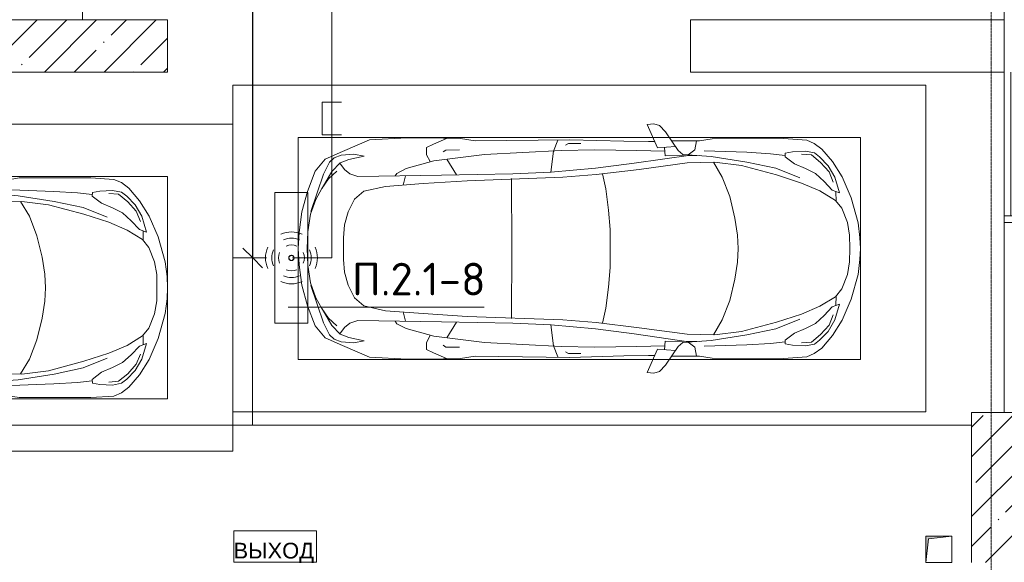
# Model space of a CAD drawing. Header units: millimetres. Extents: x -32229 to 170644, y -13689 to 125138.
# Tile 13 of 256: x -2296 to 5236, y 42500 to 46650. Entities that reach past the tile are written whole.
import ezdxf

# ---------------------------------------------------------------- set-up
doc = ezdxf.new("R2010")
doc.units = ezdxf.units.MM
doc.linetypes.add('ADSK_Линия сетки', pattern=[25, 20, -2.5, 0, -2.5])
for name, color, linetype, lineweight in [('A-ANNO-DIMS', 7, 'Continuous', 9), ('A-ANNO-DIMS-200', 7, 'Continuous', 9), ('A-ANNO-NOTE', 7, 'Continuous', 18), ('A-DETL-GENF', 7, 'Continuous', 18), ('A-DETL-THIN', 7, 'Continuous', 9), ('A-FLOR', 7, 'Continuous', 18), ('A-GENM', 7, 'Continuous', 18), ('A-WALL', 7, 'Continuous', 18), ('A-WALL-PATT', 7, 'Continuous', 40), ('C-PRKG', 7, 'Continuous', 18), ('G-ANNO-TEXT', 7, 'Continuous', 9), ('M-EQPM', 7, 'Continuous', 18), ('S-COLS', 7, 'Continuous', 18), ('S-GRID', 7, 'Continuous', 9)]:
    doc.layers.add(name, color=color, linetype=linetype, lineweight=lineweight)
doc.layers.add('A-DETL', color=7, linetype='Continuous', lineweight=9, true_color=0x00a600)
doc.styles.add('Arial_1', font='arial.ttf', dxfattribs={"height": 120})
doc.styles.add('GOST Common_6', font='GOST_Common.ttf', dxfattribs={"width": 0.9, "height": 250})
doc.styles.add('ISOCPEUR', font='isocpeur.ttf', dxfattribs={"height": 250})
doc.dimstyles.new('ГОСТ_2_5_мм2', dxfattribs={"dimscale": 304.8, "dimtxt": 251.428749, "dimasz": 0.492126, "dimexe": 0.492126, "dimexo": 0.656168, "dimgap": 0.098425, "dimtad": 1, "dimdec": 0, "dimdsep": 46, "dimtxsty": 'GOST Common_6', "dimblk1": 'OBLIQUE', "dimblk2": 'OBLIQUE', "dimsah": 1, "dimcen": 0.09, "dimazin": 2, "dimtfac": 1, "dimtdec": 4, "dimtix": 1, "dimtmove": 0, "dimatfit": 3, "dimfxl": 1, "dimtvp": 1, "dimtolj": 1, "dimtzin": 0, "dimarcsym": 2})
pattern_1 = [(45, (0, 0), (-228.0985, 228.0985), []), (45, (228.1, 0), (-228.0985, 228.0985), [403.225, -80.645, 6.706, -73.939])]

# ---------------------------------------------------------------- blocks, each defined once
blk = doc.blocks.new('АР_Машиноместо - 5300x2500_С-V11--01 ЭО')
at = {"layer": 'A-DETL-GENF', "color": 253, "lineweight": 13, "true_color": 0xaaaaaa}
for p, q in [((970.2, 4771.8), (812.7, 4729.4)), ((1126.4, 4794.1), (970.2, 4771.8)), ((1250, 4800), (1126.4, 4794.1)), ((1250, 4800), (1373.6, 4794.1)), ((1373.6, 4794.1), (1529.8, 4771.8)), ((1529.8, 4771.8), (1687.3, 4729.4)), ((659.1, 4669.9), (565.9, 4595.1)), ((812.7, 4729.4), (659.1, 4669.9)), ((680.7, 4606.5), (967, 4703.6)), ((988.2, 4706.7), (873.9, 4665.1)), ((1122.2, 4726.4), (988.2, 4706.7)), ((1250, 4731.7), (1122.2, 4726.4)), ((1250, 4731.7), (1377.8, 4726.4)), ((1377.8, 4726.4), (1511.8, 4706.7)), ((1511.8, 4706.7), (1626.1, 4665.1)), ((1819.3, 4606.5), (1533, 4703.6)), ((1687.3, 4729.4), (1840.9, 4669.9)), ((1840.9, 4669.9), (1934.1, 4595.1)), ((565.9, 4595.1), (507.1, 4462.6)), ((590.7, 4560.1), (680.7, 4606.5)), ((788.5, 4617.7), (661.8, 4543.1)), ((791.3, 4619.7), (717.1, 4568.9)), ((873.9, 4665.1), (791.3, 4619.7)), ((1626.1, 4665.1), (1708.7, 4619.7)), ((1708.7, 4619.7), (1782.9, 4568.9)), ((1711.5, 4617.7), (1838.2, 4543.1)), ((1909.3, 4560.1), (1819.3, 4606.5)), ((1934.1, 4595.1), (1992.9, 4462.6)), ((536.4, 4471.4), (557.5, 4525.7)), ((557.5, 4525.7), (590.7, 4560.1)), ((661.8, 4543.1), (594.6, 4479.3)), ((717.1, 4568.9), (659.6, 4505.3)), ((1782.9, 4568.9), (1840.4, 4505.3)), ((1838.2, 4543.1), (1905.4, 4479.3)), ((1942.5, 4525.7), (1909.3, 4560.1)), ((1963.6, 4471.4), (1942.5, 4525.7)), ((507.1, 4462.6), (419.6, 4254.2)), ((528.4, 4374.7), (536.4, 4471.4)), ((594.6, 4479.3), (569.5, 4413.1)), ((645, 4445.5), (597.3, 4481.4)), ((679.6, 4406.3), (645, 4445.5)), ((970.5, 4419.3), (1069.6, 4447.3)), ((1069.6, 4447.3), (1167.1, 4453.2)), ((1167.1, 4453.2), (1250, 4453.9)), ((1332.9, 4453.2), (1250, 4453.9)), ((1430.4, 4447.3), (1332.9, 4453.2)), ((1529.5, 4419.3), (1430.4, 4447.3)), ((1820.4, 4406.3), (1855, 4445.5)), ((1855, 4445.5), (1902.7, 4481.4)), ((1905.4, 4479.3), (1930.5, 4413.1)), ((1971.6, 4374.7), (1963.6, 4471.4)), ((1992.9, 4462.6), (2080.4, 4254.2)), ((543.7, 4295.1), (528.4, 4374.7)), ((569.5, 4413.1), (543.7, 4295.1)), ((699.7, 4345.5), (679.6, 4406.3)), ((812.5, 4298.9), (872.7, 4370.2)), ((872.7, 4370.2), (970.5, 4419.3)), ((1627.3, 4370.2), (1529.5, 4419.3)), ((1687.5, 4298.9), (1627.3, 4370.2)), ((1800.3, 4345.5), (1820.4, 4406.3)), ((1930.5, 4413.1), (1956.3, 4295.1)), ((1956.3, 4295.1), (1971.6, 4374.7)), ((689.3, 3705.5), (699.7, 4345.5)), ((774.4, 4132.9), (812.5, 4298.9)), ((1725.6, 4132.9), (1687.5, 4298.9)), ((1810.7, 3705.5), (1800.3, 4345.5)), ((419.6, 4254.2), (403.4, 3968)), ((2080.4, 4254.2), (2096.6, 3968)), ((752.2, 3845.6), (774.4, 4132.9)), ((1747.8, 3845.6), (1725.6, 4132.9)), ((638.7, 3975.4), (675.2, 4045.5)), ((675.2, 4045.5), (694.6, 4057.6)), ((1824.8, 4045.5), (1805.4, 4057.6)), ((1861.3, 3975.4), (1824.8, 4045.5)), ((403.4, 3968), (405.6, 3688.5)), ((578.7, 3762.9), (638.7, 3975.4)), ((1921.3, 3762.9), (1861.3, 3975.4)), ((2096.6, 3968), (2094.4, 3688.5)), ((731.2, 3507.6), (752.2, 3845.6)), ((1768.8, 3507.6), (1747.8, 3845.6)), ((408.2, 3667), (453.1, 3766.3)), ((453.1, 3766.3), (478.4, 3819.3)), ((478.4, 3819.3), (532.5, 3818.1)), ((532.5, 3818.1), (585.5, 3790.5)), ((1967.5, 3818.1), (1914.5, 3790.5)), ((2021.6, 3819.3), (1967.5, 3818.1)), ((2046.9, 3766.3), (2021.6, 3819.3)), ((2091.8, 3667), (2046.9, 3766.3)), ((496.8, 3671.6), (510.1, 3691.5)), ((530.9, 3374.8), (578.7, 3762.9)), ((678.7, 3159.5), (689.3, 3705.5)), ((1821.3, 3159.5), (1810.7, 3705.5)), ((1969.1, 3374.8), (1921.3, 3762.9)), ((2003.2, 3671.6), (1989.9, 3691.5)), ((405.6, 3688.5), (409.5, 3560)), ((495.5, 3566.1), (496.8, 3671.6)), ((687.1, 3588.8), (566.5, 3663.9)), ((1812.9, 3588.8), (1933.5, 3663.9)), ((2004.5, 3566.1), (2003.2, 3671.6)), ((2094.4, 3688.5), (2090.5, 3560)), ((409.5, 3560), (426.5, 3446.8)), ((2090.5, 3560), (2073.5, 3446.8)), ((704.9, 2775.5), (731.2, 3507.6)), ((1795.1, 2775.5), (1768.8, 3507.6)), ((426.5, 3446.8), (417.5, 2723)), ((2073.5, 3446.8), (2082.5, 2723)), ((501.4, 2789.7), (530.9, 3374.8)), ((1998.6, 2789.7), (1969.1, 3374.8)), ((665.6, 2864.6), (678.7, 3159.5)), ((1834.4, 2864.6), (1821.3, 3159.5)), ((665.8, 2867.4), (505.1, 2846.9)), ((636.6, 2526.5), (665.8, 2867.4)), ((1834.2, 2867.4), (1994.9, 2846.9)), ((1863.4, 2526.5), (1834.2, 2867.4)), ((505.1, 2846.9), (420.9, 2813.3)), ((495.7, 2532.3), (501.4, 2789.7)), ((1994.9, 2846.9), (2079.1, 2813.3)), ((2004.3, 2532.3), (1998.6, 2789.7)), ((417.5, 2723), (428.2, 2308.5)), ((447.8, 2733.7), (459.7, 2756.2)), ((447.8, 2638.7), (447.8, 2733.7)), ((684.2, 2522.3), (704.9, 2775.5)), ((1815.8, 2522.3), (1795.1, 2775.5)), ((2052.2, 2733.7), (2040.3, 2756.2)), ((2052.2, 2638.7), (2052.2, 2733.7)), ((2082.5, 2723), (2071.8, 2308.5)), ((500, 2210.1), (495.7, 2532.3)), ((636.6, 2526.5), (597, 2231)), ((644.6, 2191.8), (684.2, 2522.3)), ((1855.4, 2191.8), (1815.8, 2522.3)), ((1863.4, 2526.5), (1903, 2231)), ((2000, 2210.1), (2004.3, 2532.3)), ((428.2, 2308.5), (432.3, 2119.9)), ((2071.8, 2308.5), (2067.7, 2119.9)), ((505.9, 1996), (500, 2210.1)), ((597, 2231), (535, 1798.3)), ((595.8, 1824.8), (644.6, 2191.8)), ((1904.2, 1824.8), (1855.4, 2191.8)), ((1903, 2231), (1965, 1798.3)), ((1994.1, 1996), (2000, 2210.1)), ((296.8, 2079.9), (301.4, 2130.5)), ((301.4, 2130.5), (479.9, 2052.9)), ((432.3, 2119.9), (430.7, 2073.9)), ((2198.6, 2130.5), (2020.1, 2052.9)), ((2067.7, 2119.9), (2069.3, 2073.9)), ((2203.2, 2079.9), (2198.6, 2130.5)), ((309.5, 2036.1), (296.8, 2079.9)), ((357.8, 1990.1), (309.5, 2036.1)), ((479.9, 2052.9), (471, 1914.3)), ((2020.1, 2052.9), (2029, 1914.3)), ((2142.2, 1990.1), (2190.5, 2036.1)), ((2190.5, 2036.1), (2203.2, 2079.9)), ((500.6, 1894.5), (357.8, 1990.1)), ((540.9, 1993.7), (476.3, 1997.9)), ((540.9, 1993.7), (539.8, 1733.1)), ((1959.1, 1993.7), (2023.7, 1997.9)), ((1959.1, 1993.7), (1960.2, 1733.1)), ((1999.4, 1894.5), (2142.2, 1990.1)), ((426.5, 1730.9), (427.5, 1943)), ((530.6, 1857.6), (500.6, 1894.5)), ((1969.4, 1857.6), (1999.4, 1894.5)), ((2073.5, 1730.9), (2072.5, 1943)), ((533.6, 1816.8), (495, 1765.3)), ((546.5, 1642.6), (530.6, 1857.6)), ((589.4, 1615.5), (595.8, 1824.8)), ((1910.6, 1615.5), (1904.2, 1824.8)), ((1953.5, 1642.6), (1969.4, 1857.6)), ((1966.4, 1816.8), (2005, 1765.3)), ((495, 1765.3), (426.6, 1753.4)), ((2005, 1765.3), (2073.4, 1753.4)), ((410.6, 1634.2), (426.5, 1730.9)), ((2089.4, 1634.2), (2073.5, 1730.9)), ((409.5, 1087), (410.6, 1634.2)), ((615.4, 1410.3), (589.4, 1615.5)), ((590.4, 1624.3), (703.6, 1557.1)), ((1909.6, 1624.3), (1796.4, 1557.1)), ((1884.6, 1410.3), (1910.6, 1615.5)), ((2090.5, 1087), (2089.4, 1634.2)), ((703.6, 1557.1), (852.8, 1499)), ((1796.4, 1557.1), (1647.2, 1499)), ((852.8, 1499), (1016.6, 1459.9)), ((1016.6, 1459.9), (1146.9, 1439.4)), ((1146.9, 1439.4), (1250, 1434.1)), ((1353.1, 1439.4), (1250, 1434.1)), ((1483.4, 1459.9), (1353.1, 1439.4)), ((1647.2, 1499), (1483.4, 1459.9)), ((687.4, 1141), (615.4, 1410.3)), ((1812.6, 1141), (1884.6, 1410.3)), ((749.2, 950.3), (687.4, 1141)), ((1750.8, 950.3), (1812.6, 1141)), ((420.9, 910.7), (409.5, 1087)), ((510.2, 1018.7), (521.5, 1074.5)), ((521.5, 1074.5), (548.5, 1076.2)), ((548.5, 1076.2), (603.4, 1004.8)), ((1951.5, 1076.2), (1896.6, 1004.8)), ((1978.5, 1074.5), (1951.5, 1076.2)), ((1989.8, 1018.7), (1978.5, 1074.5)), ((2079.1, 910.7), (2090.5, 1087)), ((505.7, 920), (510.2, 1018.7)), ((603.4, 1004.8), (639.1, 920)), ((1896.6, 1004.8), (1860.9, 920)), ((1994.3, 920), (1989.8, 1018.7)), ((445.9, 853.1), (420.9, 910.7)), ((519.1, 851.5), (505.7, 920)), ((639.1, 920), (677.4, 843.7)), ((809.1, 809.4), (749.2, 950.3)), ((1690.9, 809.4), (1750.8, 950.3)), ((1860.9, 920), (1822.6, 843.7)), ((1980.9, 851.5), (1994.3, 920)), ((2054.1, 853.1), (2079.1, 910.7)), ((489, 795.6), (445.9, 853.1)), ((550, 812.3), (519.1, 851.5)), ((677.4, 843.7), (737.5, 778.3)), ((1822.6, 843.7), (1762.5, 778.3)), ((1950, 812.3), (1980.9, 851.5)), ((2011, 795.6), (2054.1, 853.1)), ((584.4, 714.6), (489, 795.6)), ((616.5, 746.4), (550, 812.3)), ((737.5, 778.3), (804.5, 715.7)), ((881.5, 691.6), (809.1, 809.4)), ((1618.5, 691.6), (1690.9, 809.4)), ((1762.5, 778.3), (1695.5, 715.7)), ((1883.5, 746.4), (1950, 812.3)), ((1915.6, 714.6), (2011, 795.6)), ((701.8, 640.4), (584.4, 714.6)), ((703.5, 696.4), (616.5, 746.4)), ((824.6, 660.9), (703.5, 696.4)), ((804.5, 715.7), (824.6, 660.9)), ((888.4, 685.9), (815.2, 686.6)), ((941.4, 642.2), (881.5, 691.6)), ((1558.6, 642.2), (1618.5, 691.6)), ((1611.6, 685.9), (1684.8, 686.6)), ((1695.5, 715.7), (1675.4, 660.9)), ((1675.4, 660.9), (1796.5, 696.4)), ((1796.5, 696.4), (1883.5, 746.4)), ((1798.2, 640.4), (1915.6, 714.6)), ((861.8, 571.6), (701.8, 640.4)), ((1050.7, 599.4), (941.4, 642.2)), ((1449.3, 599.4), (1558.6, 642.2)), ((1638.2, 571.6), (1798.2, 640.4)), ((1052.6, 517.5), (861.8, 571.6)), ((1148.8, 583), (1050.7, 599.4)), ((1250, 581.6), (1148.8, 583)), ((1250, 581.6), (1351.2, 583)), ((1351.2, 583), (1449.3, 599.4)), ((1447.4, 517.5), (1638.2, 571.6)), ((1165.1, 503.1), (1052.6, 517.5)), ((1250, 500), (1165.1, 503.1)), ((1250, 500), (1334.9, 503.1)), ((1334.9, 503.1), (1447.4, 517.5))]:
    blk.add_line(p, q, dxfattribs=at)
at = {"layer": 'A-DETL-GENF', "color": 254, "lineweight": 13, "true_color": 0xd4d4d4}
for p, q in [((694.6, 3980.4), (765.1, 3996.8)), ((1805.4, 3980.4), (1734.9, 3996.8)), ((715.1, 3168.3), (1250, 3167.3)), ((1784.9, 3168.3), (1250, 3167.3)), ((677.9, 2473), (794.6, 2446)), ((794.6, 2446), (955.7, 2426.8)), ((955.7, 2426.8), (1105.5, 2413.7)), ((1105.5, 2413.7), (1250, 2412.9)), ((1394.5, 2413.7), (1250, 2412.9)), ((1544.3, 2426.8), (1394.5, 2413.7)), ((1705.4, 2446), (1544.3, 2426.8)), ((1822.1, 2473), (1705.4, 2446)), ((513.9, 1368.9), (502.3, 1696.3)), ((1986.1, 1368.9), (1997.7, 1696.3)), ((590.3, 1367.8), (546.5, 1642.6)), ((1909.7, 1367.8), (1953.5, 1642.6)), ((524.9, 1188.6), (513.9, 1368.9)), ((636.7, 1146), (590.3, 1367.8)), ((1863.3, 1146), (1909.7, 1367.8)), ((1975.1, 1188.6), (1986.1, 1368.9)), ((537.4, 1076.1), (524.9, 1188.6)), ((710.2, 962.8), (636.7, 1146)), ((1789.8, 962.8), (1863.3, 1146)), ((1962.6, 1076.1), (1975.1, 1188.6)), ((534.5, 874.4), (528.1, 949.5)), ((1965.5, 874.4), (1971.9, 949.5)), ((591.7, 805), (534.5, 874.4)), ((1908.3, 805), (1965.5, 874.4)), ((664.7, 739.9), (591.7, 805)), ((1835.3, 739.9), (1908.3, 805)), ((742.6, 707.8), (664.7, 739.9)), ((1757.4, 707.8), (1835.3, 739.9))]:
    blk.add_line(p, q, dxfattribs=at)
at = {"layer": 'C-PRKG', "color": 253, "lineweight": 13, "true_color": 0xaaaaaa}
for p, q in [((2500, 5300), (0, 5300)), ((0, 0), (0, 5300)), ((2500, 0), (2500, 5300)), ((400, 4800), (2100, 4800)), ((400, 500), (400, 4800)), ((2100, 500), (2100, 4800)), ((400, 500), (2100, 500)), ((2500, 0), (0, 0))]:
    blk.add_line(p, q, dxfattribs=at)
blk = doc.blocks.new('АР_Машиноместо - 5300x2500_С-V57--01 ЭО')
at = {"layer": 'A-DETL-GENF', "color": 253, "lineweight": 13, "true_color": 0xaaaaaa}
for p, q in [((1126.4, 4794.1), (1090, 4788.9)), ((1250, 4800), (1126.4, 4794.1)), ((1250, 4800), (1373.6, 4794.1)), ((1373.6, 4794.1), (1529.8, 4771.8)), ((1529.8, 4771.8), (1687.3, 4729.4)), ((659.1, 4669.9), (565.9, 4595.1)), ((790, 4720.6), (659.1, 4669.9)), ((680.7, 4606.5), (956.3, 4700)), ((969.7, 4700), (873.9, 4665.1)), ((1122.2, 4726.4), (1090, 4721.7)), ((1250, 4731.7), (1122.2, 4726.4)), ((1250, 4731.7), (1377.8, 4726.4)), ((1377.8, 4726.4), (1511.8, 4706.7)), ((1511.8, 4706.7), (1626.1, 4665.1)), ((1819.3, 4606.5), (1533, 4703.6)), ((1687.3, 4729.4), (1840.9, 4669.9)), ((1840.9, 4669.9), (1934.1, 4595.1)), ((565.9, 4595.1), (507.1, 4462.6)), ((590.7, 4560.1), (680.7, 4606.5)), ((788.5, 4617.7), (661.8, 4543.1)), ((791.3, 4619.7), (717.1, 4568.9)), ((873.9, 4665.1), (791.3, 4619.7)), ((1626.1, 4665.1), (1708.7, 4619.7)), ((1708.7, 4619.7), (1782.9, 4568.9)), ((1711.5, 4617.7), (1838.2, 4543.1)), ((1909.3, 4560.1), (1819.3, 4606.5)), ((1934.1, 4595.1), (1992.9, 4462.6)), ((536.4, 4471.4), (557.5, 4525.7)), ((557.5, 4525.7), (590.7, 4560.1)), ((661.8, 4543.1), (594.6, 4479.3)), ((717.1, 4568.9), (659.6, 4505.3)), ((1782.9, 4568.9), (1840.4, 4505.3)), ((1838.2, 4543.1), (1905.4, 4479.3)), ((1942.5, 4525.7), (1909.3, 4560.1)), ((1963.6, 4471.4), (1942.5, 4525.7)), ((507.1, 4462.6), (419.6, 4254.2)), ((528.4, 4374.7), (536.4, 4471.4)), ((594.6, 4479.3), (569.5, 4413.1)), ((645, 4445.5), (597.3, 4481.4)), ((679.6, 4406.3), (645, 4445.5)), ((970.5, 4419.3), (1069.6, 4447.3)), ((1069.6, 4447.3), (1167.1, 4453.2)), ((1167.1, 4453.2), (1250, 4453.9)), ((1332.9, 4453.2), (1250, 4453.9)), ((1430.4, 4447.3), (1332.9, 4453.2)), ((1529.5, 4419.3), (1430.4, 4447.3)), ((1820.4, 4406.3), (1855, 4445.5)), ((1855, 4445.5), (1902.7, 4481.4)), ((1905.4, 4479.3), (1930.5, 4413.1)), ((1971.6, 4374.7), (1963.6, 4471.4)), ((1992.9, 4462.6), (2080.4, 4254.2)), ((543.7, 4295.1), (528.4, 4374.7)), ((569.5, 4413.1), (543.7, 4295.1)), ((699.7, 4345.5), (679.6, 4406.3)), ((812.5, 4298.9), (872.7, 4370.2)), ((872.7, 4370.2), (970.5, 4419.3)), ((1627.3, 4370.2), (1529.5, 4419.3)), ((1687.5, 4298.9), (1627.3, 4370.2)), ((1800.3, 4345.5), (1820.4, 4406.3)), ((1930.5, 4413.1), (1956.3, 4295.1)), ((1956.3, 4295.1), (1971.6, 4374.7)), ((689.3, 3705.5), (699.7, 4345.5)), ((774.4, 4132.9), (812.5, 4298.9)), ((1725.6, 4132.9), (1687.5, 4298.9)), ((1810.7, 3705.5), (1800.3, 4345.5)), ((419.6, 4254.2), (403.4, 3968)), ((2080.4, 4254.2), (2096.6, 3968)), ((752.2, 3845.6), (774.4, 4132.9)), ((1747.8, 3845.6), (1725.6, 4132.9)), ((638.7, 3975.4), (675.2, 4045.5)), ((675.2, 4045.5), (694.6, 4057.6)), ((1824.8, 4045.5), (1805.4, 4057.6)), ((1861.3, 3975.4), (1824.8, 4045.5)), ((403.4, 3968), (405.6, 3688.5)), ((578.7, 3762.9), (638.7, 3975.4)), ((1921.3, 3762.9), (1861.3, 3975.4)), ((2096.6, 3968), (2094.4, 3688.5)), ((731.2, 3507.6), (752.2, 3845.6)), ((1768.8, 3507.6), (1747.8, 3845.6)), ((408.2, 3667), (453.1, 3766.3)), ((453.1, 3766.3), (478.4, 3819.3)), ((478.4, 3819.3), (532.5, 3818.1)), ((532.5, 3818.1), (585.5, 3790.5)), ((1967.5, 3818.1), (1914.5, 3790.5)), ((2021.6, 3819.3), (1967.5, 3818.1)), ((2046.9, 3766.3), (2021.6, 3819.3)), ((2091.8, 3667), (2046.9, 3766.3)), ((496.8, 3671.6), (510.1, 3691.5)), ((530.9, 3374.8), (578.7, 3762.9)), ((678.7, 3159.5), (689.3, 3705.5)), ((1821.3, 3159.5), (1810.7, 3705.5)), ((1969.1, 3374.8), (1921.3, 3762.9)), ((2003.2, 3671.6), (1989.9, 3691.5)), ((405.6, 3688.5), (409.5, 3560)), ((495.5, 3566.1), (496.8, 3671.6)), ((687.1, 3588.8), (566.5, 3663.9)), ((1812.9, 3588.8), (1933.5, 3663.9)), ((2004.5, 3566.1), (2003.2, 3671.6)), ((2094.4, 3688.5), (2090.5, 3560)), ((409.5, 3560), (426.5, 3446.8)), ((2090.5, 3560), (2073.5, 3446.8)), ((704.9, 2775.5), (731.2, 3507.6)), ((1795.1, 2775.5), (1768.8, 3507.6)), ((426.5, 3446.8), (417.5, 2723)), ((2073.5, 3446.8), (2082.5, 2723)), ((501.4, 2789.7), (530.9, 3374.8)), ((1998.6, 2789.7), (1969.1, 3374.8)), ((665.6, 2864.6), (678.7, 3159.5)), ((1834.4, 2864.6), (1821.3, 3159.5)), ((665.8, 2867.4), (505.1, 2846.9)), ((636.6, 2526.5), (665.8, 2867.4)), ((1834.2, 2867.4), (1994.9, 2846.9)), ((1863.4, 2526.5), (1834.2, 2867.4)), ((505.1, 2846.9), (420.9, 2813.3)), ((495.7, 2532.3), (501.4, 2789.7)), ((1994.9, 2846.9), (2079.1, 2813.3)), ((2004.3, 2532.3), (1998.6, 2789.7)), ((417.5, 2723), (428.2, 2308.5)), ((447.8, 2733.7), (459.7, 2756.2)), ((447.8, 2638.7), (447.8, 2733.7)), ((684.2, 2522.3), (704.9, 2775.5)), ((1815.8, 2522.3), (1795.1, 2775.5)), ((2052.2, 2733.7), (2040.3, 2756.2)), ((2052.2, 2638.7), (2052.2, 2733.7)), ((2082.5, 2723), (2071.8, 2308.5)), ((500, 2210.1), (495.7, 2532.3)), ((636.6, 2526.5), (597, 2231)), ((644.6, 2191.8), (684.2, 2522.3)), ((1855.4, 2191.8), (1815.8, 2522.3)), ((1863.4, 2526.5), (1903, 2231)), ((2000, 2210.1), (2004.3, 2532.3)), ((428.2, 2308.5), (432.3, 2119.9)), ((2071.8, 2308.5), (2067.7, 2119.9)), ((505.9, 1996), (500, 2210.1)), ((597, 2231), (535, 1798.3)), ((595.8, 1824.8), (644.6, 2191.8)), ((1904.2, 1824.8), (1855.4, 2191.8)), ((1903, 2231), (1965, 1798.3)), ((1994.1, 1996), (2000, 2210.1)), ((296.8, 2079.9), (301.4, 2130.5)), ((301.4, 2130.5), (479.9, 2052.9)), ((432.3, 2119.9), (430.7, 2073.9)), ((2198.6, 2130.5), (2020.1, 2052.9)), ((2067.7, 2119.9), (2069.3, 2073.9)), ((2203.2, 2079.9), (2198.6, 2130.5)), ((309.5, 2036.1), (296.8, 2079.9)), ((357.8, 1990.1), (309.5, 2036.1)), ((479.9, 2052.9), (471, 1914.3)), ((2020.1, 2052.9), (2029, 1914.3)), ((2142.2, 1990.1), (2190.5, 2036.1)), ((2190.5, 2036.1), (2203.2, 2079.9)), ((500.6, 1894.5), (357.8, 1990.1)), ((540.9, 1993.7), (476.3, 1997.9)), ((540.9, 1993.7), (539.8, 1733.1)), ((1959.1, 1993.7), (2023.7, 1997.9)), ((1959.1, 1993.7), (1960.2, 1733.1)), ((1999.4, 1894.5), (2142.2, 1990.1)), ((426.5, 1730.9), (427.5, 1943)), ((530.6, 1857.6), (500.6, 1894.5)), ((1969.4, 1857.6), (1999.4, 1894.5)), ((2073.5, 1730.9), (2072.5, 1943)), ((533.6, 1816.8), (495, 1765.3)), ((546.5, 1642.6), (530.6, 1857.6)), ((589.4, 1615.5), (595.8, 1824.8)), ((1910.6, 1615.5), (1904.2, 1824.8)), ((1953.5, 1642.6), (1969.4, 1857.6)), ((1966.4, 1816.8), (2005, 1765.3)), ((495, 1765.3), (426.6, 1753.4)), ((2005, 1765.3), (2073.4, 1753.4)), ((410.6, 1634.2), (426.5, 1730.9)), ((2089.4, 1634.2), (2073.5, 1730.9)), ((409.5, 1087), (410.6, 1634.2)), ((615.4, 1410.3), (589.4, 1615.5)), ((590.4, 1624.3), (703.6, 1557.1)), ((1909.6, 1624.3), (1796.4, 1557.1)), ((1884.6, 1410.3), (1910.6, 1615.5)), ((2090.5, 1087), (2089.4, 1634.2)), ((703.6, 1557.1), (852.8, 1499)), ((1796.4, 1557.1), (1647.2, 1499)), ((852.8, 1499), (1016.6, 1459.9)), ((1016.6, 1459.9), (1146.9, 1439.4)), ((1146.9, 1439.4), (1250, 1434.1)), ((1353.1, 1439.4), (1250, 1434.1)), ((1483.4, 1459.9), (1353.1, 1439.4)), ((1647.2, 1499), (1483.4, 1459.9)), ((687.4, 1141), (615.4, 1410.3)), ((1812.6, 1141), (1884.6, 1410.3)), ((749.2, 950.3), (687.4, 1141)), ((1750.8, 950.3), (1812.6, 1141)), ((420.9, 910.7), (409.5, 1087)), ((510.2, 1018.7), (521.5, 1074.5)), ((521.5, 1074.5), (548.5, 1076.2)), ((548.5, 1076.2), (603.4, 1004.8)), ((1951.5, 1076.2), (1896.6, 1004.8)), ((1978.5, 1074.5), (1951.5, 1076.2)), ((1989.8, 1018.7), (1978.5, 1074.5)), ((2079.1, 910.7), (2090.5, 1087)), ((505.7, 920), (510.2, 1018.7)), ((603.4, 1004.8), (639.1, 920)), ((1896.6, 1004.8), (1860.9, 920)), ((1994.3, 920), (1989.8, 1018.7)), ((445.9, 853.1), (420.9, 910.7)), ((519.1, 851.5), (505.7, 920)), ((639.1, 920), (677.4, 843.7)), ((809.1, 809.4), (749.2, 950.3)), ((1690.9, 809.4), (1750.8, 950.3)), ((1860.9, 920), (1822.6, 843.7)), ((1980.9, 851.5), (1994.3, 920)), ((2054.1, 853.1), (2079.1, 910.7)), ((489, 795.6), (445.9, 853.1)), ((550, 812.3), (519.1, 851.5)), ((677.4, 843.7), (737.5, 778.3)), ((1822.6, 843.7), (1762.5, 778.3)), ((1950, 812.3), (1980.9, 851.5)), ((2011, 795.6), (2054.1, 853.1)), ((584.4, 714.6), (489, 795.6)), ((616.5, 746.4), (550, 812.3)), ((737.5, 778.3), (804.5, 715.7)), ((881.5, 691.6), (809.1, 809.4)), ((1618.5, 691.6), (1690.9, 809.4)), ((1762.5, 778.3), (1695.5, 715.7)), ((1883.5, 746.4), (1950, 812.3)), ((1915.6, 714.6), (2011, 795.6)), ((701.8, 640.4), (584.4, 714.6)), ((703.5, 696.4), (616.5, 746.4)), ((824.6, 660.9), (703.5, 696.4)), ((804.5, 715.7), (824.6, 660.9)), ((888.4, 685.9), (815.2, 686.6)), ((941.4, 642.2), (881.5, 691.6)), ((1558.6, 642.2), (1618.5, 691.6)), ((1611.6, 685.9), (1684.8, 686.6)), ((1695.5, 715.7), (1675.4, 660.9)), ((1675.4, 660.9), (1796.5, 696.4)), ((1796.5, 696.4), (1883.5, 746.4)), ((1798.2, 640.4), (1915.6, 714.6)), ((861.8, 571.6), (701.8, 640.4)), ((1050.7, 599.4), (941.4, 642.2)), ((1449.3, 599.4), (1558.6, 642.2)), ((1638.2, 571.6), (1798.2, 640.4)), ((1052.6, 517.5), (861.8, 571.6)), ((1148.8, 583), (1050.7, 599.4)), ((1250, 581.6), (1148.8, 583)), ((1250, 581.6), (1351.2, 583)), ((1351.2, 583), (1449.3, 599.4)), ((1447.4, 517.5), (1638.2, 571.6)), ((1165.1, 503.1), (1052.6, 517.5)), ((1250, 500), (1165.1, 503.1)), ((1250, 500), (1334.9, 503.1)), ((1334.9, 503.1), (1447.4, 517.5))]:
    blk.add_line(p, q, dxfattribs=at)
at = {"layer": 'A-DETL-GENF', "color": 254, "lineweight": 13, "true_color": 0xd4d4d4}
for p, q in [((694.6, 3980.4), (765.1, 3996.8)), ((1805.4, 3980.4), (1734.9, 3996.8)), ((715.1, 3168.3), (1250, 3167.3)), ((1784.9, 3168.3), (1250, 3167.3)), ((677.9, 2473), (794.6, 2446)), ((794.6, 2446), (955.7, 2426.8)), ((955.7, 2426.8), (1105.5, 2413.7)), ((1105.5, 2413.7), (1250, 2412.9)), ((1394.5, 2413.7), (1250, 2412.9)), ((1544.3, 2426.8), (1394.5, 2413.7)), ((1705.4, 2446), (1544.3, 2426.8)), ((1822.1, 2473), (1705.4, 2446)), ((513.9, 1368.9), (502.3, 1696.3)), ((1986.1, 1368.9), (1997.7, 1696.3)), ((590.3, 1367.8), (546.5, 1642.6)), ((1909.7, 1367.8), (1953.5, 1642.6)), ((524.9, 1188.6), (513.9, 1368.9)), ((636.7, 1146), (590.3, 1367.8)), ((1863.3, 1146), (1909.7, 1367.8)), ((1975.1, 1188.6), (1986.1, 1368.9)), ((537.4, 1076.1), (524.9, 1188.6)), ((710.2, 962.8), (636.7, 1146)), ((1789.8, 962.8), (1863.3, 1146)), ((1962.6, 1076.1), (1975.1, 1188.6)), ((534.5, 874.4), (528.1, 949.5)), ((1965.5, 874.4), (1971.9, 949.5)), ((591.7, 805), (534.5, 874.4)), ((1908.3, 805), (1965.5, 874.4)), ((664.7, 739.9), (591.7, 805)), ((1835.3, 739.9), (1908.3, 805)), ((742.6, 707.8), (664.7, 739.9)), ((1757.4, 707.8), (1835.3, 739.9))]:
    blk.add_line(p, q, dxfattribs=at)
at = {"layer": 'C-PRKG', "color": 253, "lineweight": 13, "true_color": 0xaaaaaa}
for p, q in [((2500, 5300), (0, 5300)), ((0, 0), (0, 5300)), ((2500, 0), (2500, 5300)), ((400, 4800), (790, 4800)), ((400, 500), (400, 4800)), ((1090, 4800), (2100, 4800)), ((2100, 500), (2100, 4800)), ((400, 500), (2100, 500)), ((2500, 0), (0, 0))]:
    blk.add_line(p, q, dxfattribs=at)
blk = doc.blocks.new('АР-Заполнение деф_ шва - Д_ш_-4327380--01 ЭО')
at = {"layer": 'A-GENM', "color": 253, "lineweight": 13, "true_color": 0xaaaaaa}
for p, q in [((0, 25), (5800, 25)), ((0, -25), (5798.75, -25))]:
    blk.add_line(p, q, dxfattribs=at)
blk = doc.blocks.new('АР-Заполнение деф_ шва - Д_ш_-4327506--01 ЭО')
at = {"layer": 'A-GENM', "color": 253, "lineweight": 13, "true_color": 0xaaaaaa}
for p, q in [((0, 25), (1100, 25)), ((0, -25), (1100, -25))]:
    blk.add_line(p, q, dxfattribs=at)
blk = doc.blocks.new('АР_Канал вертикальный прямоугольный - ВК-6260779--01 ЭО')
at = {"layer": 'M-EQPM', "lineweight": 13, "true_color": 0xe2e2e2}
blk.add_hatch(color=254, dxfattribs=at).paths.add_polyline_path([(-100, -100), (-80, 80), (100, 100), (-100, 100)])
at = {"layer": 'M-EQPM', "color": 253, "lineweight": 13, "true_color": 0xaaaaaa}
for p, q in [((100, 100), (-100, 100)), ((-100, 100), (-100, -100)), ((100, 100), (-100, 100)), ((-100, 100), (-100, -100)), ((-100, -100), (-100, 100)), ((-100, 100), (100, 100)), ((-100, -100), (-80, 80)), ((-100, -100), (-80, 80)), ((-80, 80), (100, 100)), ((-80, 80), (100, 100)), ((100, -100), (100, 100)), ((100, 100), (100, -100)), ((-100, -100), (100, -100)), ((100, -100), (-100, -100))]:
    blk.add_line(p, q, dxfattribs=at)
blk = doc.blocks.new('АР_Канал вертикальный прямоугольный - ОВО-6260387--01 ЭО')
at = {"layer": 'M-EQPM', "lineweight": 13, "true_color": 0xe2e2e2}
blk.add_hatch(color=254, dxfattribs=at).paths.add_polyline_path([(-775, -100), (-687.5, 12.5), (775, 100), (-775, 100)])
at = {"layer": 'M-EQPM', "color": 253, "lineweight": 13, "true_color": 0xaaaaaa}
for p, q in [((775, 100), (-775, 100)), ((-775, 100), (-775, -100)), ((775, 100), (-775, 100)), ((-775, 100), (-775, -100)), ((-775, -100), (-775, 100)), ((-775, 100), (775, 100)), ((-687.5, 12.5), (775, 100)), ((-687.5, 12.5), (775, 100)), ((775, -100), (775, 100)), ((775, 100), (775, -100)), ((-775, -100), (-687.5, 12.5)), ((-775, -100), (-687.5, 12.5)), ((-775, -100), (775, -100)), ((775, -100), (-775, -100))]:
    blk.add_line(p, q, dxfattribs=at)
blk = doc.blocks.new('Наметкина 10_РД_АР_П_rvt-1--01 ЭО')
at = {"layer": 'A-WALL-PATT', "lineweight": 5, "true_color": 0xaaaaaa}
h = blk.add_hatch(dxfattribs=at)
h.set_pattern_fill('FP_1', color=253, style=0, pattern_type=2)
h.set_pattern_definition(pattern_1)
h.paths.add_polyline_path([(-3364.7, 46250), (-1164.7, 46250), (-1164.7, 46650), (-6264.7, 46650), (-6264.7, 46250), (-3500.5, 46250)])
h = blk.add_hatch(dxfattribs=at)
h.set_pattern_fill('FP_1', color=253, style=0, pattern_type=2)
h.set_pattern_definition(pattern_1)
h.paths.add_polyline_path([(5435.3, 42500), (5435.3, 43645), (4985.3, 43645), (4985.3, 42500), (5035.3, 42500)])
at = {"layer": 'A-FLOR', "color": 253, "lineweight": 13, "true_color": 0xaaaaaa}
for p, q in [((5235.3, 52250), (5235.3, 46650)), ((-514.7, 43550), (-514.7, 48350)), ((5235.3, 46250), (5235.3, 43645)), ((11034, 45100), (5235.3, 45100)), ((5235.3, 45100), (5235.3, 43645)), ((4985.3, 43550), (-6264.7, 43550))]:
    blk.add_line(p, q, dxfattribs=at)
at = {"layer": 'A-WALL', "color": 253, "lineweight": 13, "true_color": 0xaaaaaa}
for p, q in [((-1164.7, 46650), (-1814.7, 46650)), ((-1164.7, 46250), (-1164.7, 46650)), ((-2389.7, 46250), (-1164.7, 46250)), ((4985.3, 43645), (4985.3, 42500)), ((5435.3, 43645), (4985.3, 43645))]:
    blk.add_line(p, q, dxfattribs=at)
at = {"layer": 'S-COLS', "color": 253, "lineweight": 15, "true_color": 0xaaaaaa}
for p, q in [((5235.3, 46650), (2835.3, 46650)), ((2835.3, 46650), (2835.3, 46250)), ((5235.3, 46250), (5235.3, 46650)), ((2835.3, 46250), (5235.3, 46250))]:
    blk.add_line(p, q, dxfattribs=at)
at = {"layer": 'A-GENM', "color": 253, "lineweight": 13, "true_color": 0xaaaaaa, "rotation": 270}
blk.add_blockref('АР-Заполнение деф_ шва - Д_ш_-4327506--01 ЭО', (5260.3, 46250), dxfattribs=at)
at = {"layer": 'A-GENM', "color": 253, "lineweight": 13, "true_color": 0xaaaaaa}
blk.add_blockref('АР-Заполнение деф_ шва - Д_ш_-4327380--01 ЭО', (5235.3, 45125), dxfattribs=at)
at = {"layer": 'C-PRKG', "color": 253, "lineweight": 13, "true_color": 0xaaaaaa, "rotation": 90.00000000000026}
for name, p in [('АР_Машиноместо - 5300x2500_С-V11--01 ЭО', (4635.3, 43650)), ('АР_Машиноместо - 5300x2500_С-V57--01 ЭО', (-664.7, 43350))]:
    blk.add_blockref(name, p, dxfattribs=at)
at = {"layer": 'M-EQPM', "color": 253, "lineweight": 13, "true_color": 0xaaaaaa}
for name, p in [('АР_Канал вертикальный прямоугольный - ОВО-6260387--01 ЭО', (-2589.7, 46750)), ('АР_Канал вертикальный прямоугольный - ВК-6260779--01 ЭО', (4735.3, 42600))]:
    blk.add_blockref(name, p, dxfattribs=at)
blk = doc.blocks.new('DIMBLOCK156--01 ЭО')
at = {"layer": 'A-ANNO-DIMS-200'}
for p, q in [((-512.5, 50828.6), (-587.5, 50903.6)), ((-409.4, 50828.6), (-662.5, 50828.6)), ((-512.5, 44828.3), (-512.5, 50828.6)), ((-512.5, 50828.6), (-437.5, 50753.6)), ((-512.5, 50828.6), (-409.4, 50828.6)), ((-512.5, 44828.3), (-587.5, 44903.3)), ((-407.8, 44828.3), (-662.5, 44828.3)), ((-512.5, 44828.3), (-437.5, 44753.3)), ((-512.5, 44828.3), (-407.8, 44828.3))]:
    blk.add_line(p, q, dxfattribs=at)
at = {"layer": 'A-ANNO-DIMS-200', "color": 0, "insert": (-869.2, 47513.1), "char_height": 250, "width": 756.843, "attachment_point": 1, "rotation": 90, "line_spacing_factor": 1.022761, "style": 'GOST Common_6'}
blk.add_mtext('6000', dxfattribs=at)
blk = doc.blocks.new('_Oblique')
at = {"color": 0, "linetype": 'ByBlock', "lineweight": -2}
blk.add_line((-0.5, -0.5), (0.5, 0.5), dxfattribs=at)

msp = doc.modelspace()

# ---------------------------------------------------------------- linework, layer by layer
at = {"layer": 'A-ANNO-NOTE', "color": 5, "lineweight": 9, "true_color": 0x0000ff}
for p, q in [((-343.3, 44328.3), (-343.3, 45328.3)), ((-343.3, 45328.3), (-90.7, 45328.3)), ((-90.7, 45328.3), (-90.7, 44328.3)), ((-90.7, 44328.3), (-343.3, 44328.3))]:
    msp.add_line(p, q, dxfattribs=at)
at = {"layer": 'A-ANNO-NOTE', "color": 1, "lineweight": 9, "true_color": 0xff0000}
for p, q in [((-657.1, 42740.5), (-24.9, 42740.5)), ((-657.1, 42500.5), (-657.1, 42740.5)), ((-656.5, 42500.9), (-656.5, 42740.5)), ((-656.5, 42740.5), (-25.3, 42740.5)), ((-25.3, 42740.5), (-25.3, 42500.9)), ((-24.9, 42740.5), (-24.9, 42500.5)), ((-24.9, 42500.5), (-657.1, 42500.5)), ((-656.5, 42500.9), (-25.3, 42500.9))]:
    msp.add_line(p, q, dxfattribs=at)
at = {"layer": 'A-ANNO-NOTE', "color": 5, "lineweight": 9, "true_color": 0x0000ff}
for centre in [(-217.8, 44828.3), (-216.9, 44829.2), (-216.9, 44827.4), (-216, 44828.3)]:
    msp.add_circle(centre, 20, dxfattribs=at)
for centre, radius, start, end in [((-216.9, 44827.4), 199.6, 66, 114), ((-216.9, 44827.4), 151.5, 66, 114), ((-216, 44828.3), 199.6, 156, 204), ((-216.9, 44827.4), 99.8, 66, 114), ((-217.8, 44828.3), 199.6, 336, 24), ((-216, 44828.3), 151.5, 156, 204), ((-216, 44828.3), 99.8, 156, 204), ((-217.8, 44828.3), 99.8, 336, 24), ((-217.8, 44828.3), 151.5, 336, 24), ((-216.9, 44829.2), 151.5, 246, 294), ((-216.9, 44829.2), 99.8, 246, 294), ((-216.9, 44829.2), 199.6, 246, 294)]:
    msp.add_arc(centre, radius, start, end, dxfattribs=at)
at = {"layer": 'A-DETL', "color": 5, "true_color": 0x0000ff}
for p, q in [((92.2, 44828.3), (92.2, 73828.3)), ((167.2, 46019.8), (17.2, 46019.8)), ((17.2, 46019.8), (17.2, 45769.8)), ((17.2, 45769.8), (167.2, 45769.8)), ((-207.8, 44828.3), (92.2, 44828.3))]:
    msp.add_line(p, q, dxfattribs=at)
at = {"layer": 'A-DETL-THIN'}
msp.add_line((-242.3, 44450.7), (1257.7, 44450.7), dxfattribs=at)
at = {"layer": 'S-GRID', "color": 253, "linetype": 'ADSK_Линия сетки', "true_color": 0xaaaaaa}
msp.add_line((5135.3, -12088.9), (5135.3, 125138.4), dxfattribs=at)

# ---------------------------------------------------------------- block references
at = {"lineweight": 5}
msp.add_blockref('Наметкина 10_РД_АР_П_rvt-1--01 ЭО', (0, 0), dxfattribs=at)

# ---------------------------------------------------------------- texts
at = {"layer": 'A-ANNO-NOTE', "color": 1, "lineweight": 9, "true_color": 0xff0000, "insert": (-352, 42572.1), "char_height": 120, "width": 648, "attachment_point": 5, "line_spacing_factor": 0.936439, "style": 'Arial_1'}
msp.add_mtext('\\pt20.0004,39.9996,60,80.0004,99.9996,120,140.0004,159.9996,180,200.0004,219.9996,240,260.0004,279.9996,300,320.0004,339.9996,360,380.0004,399.9996,420,440.0004,459.9996,480,500.0004,519.9996,540,560.0004,579.9996,600,620.0004,639.9996;ВЫХОД', dxfattribs=at)
at = {"layer": 'G-ANNO-TEXT', "insert": (245.4, 44791.1), "char_height": 250, "width": 1016.06, "attachment_point": 1, "line_spacing_factor": 1.139951, "style": 'ISOCPEUR'}
msp.add_mtext('\\pt600,1200,1800,2400,3000,3600,4200,4800,5400,6000,6600,7200,7800,8400,9000,9600,10200,10800,11400,12000,12600,13200,13800,14400,15000,15600,16200,16800,17400,18000,18600,19200;П.2.1-8', dxfattribs=at)

# ---------------------------------------------------------------- dimensions: what is measured, and where the dimension line sits
at = {"layer": 'A-ANNO-DIMS'}
dim = msp.add_linear_dim(base=(-512.5, 50828.6), p1=(-207.8, 44828.3), p2=(-209.4, 50828.6), angle=90, dimstyle='ГОСТ_2_5_мм2', override={"dimpost": '<>', "dimfxl": 6000.283168}, dxfattribs=at)
dim.commit()
dim.dimension.update_dxf_attribs({"geometry": 'DIMBLOCK156--01 ЭО', "text_midpoint": (-667.5, 47828.4)})

doc.saveas('drawing.dxf')
